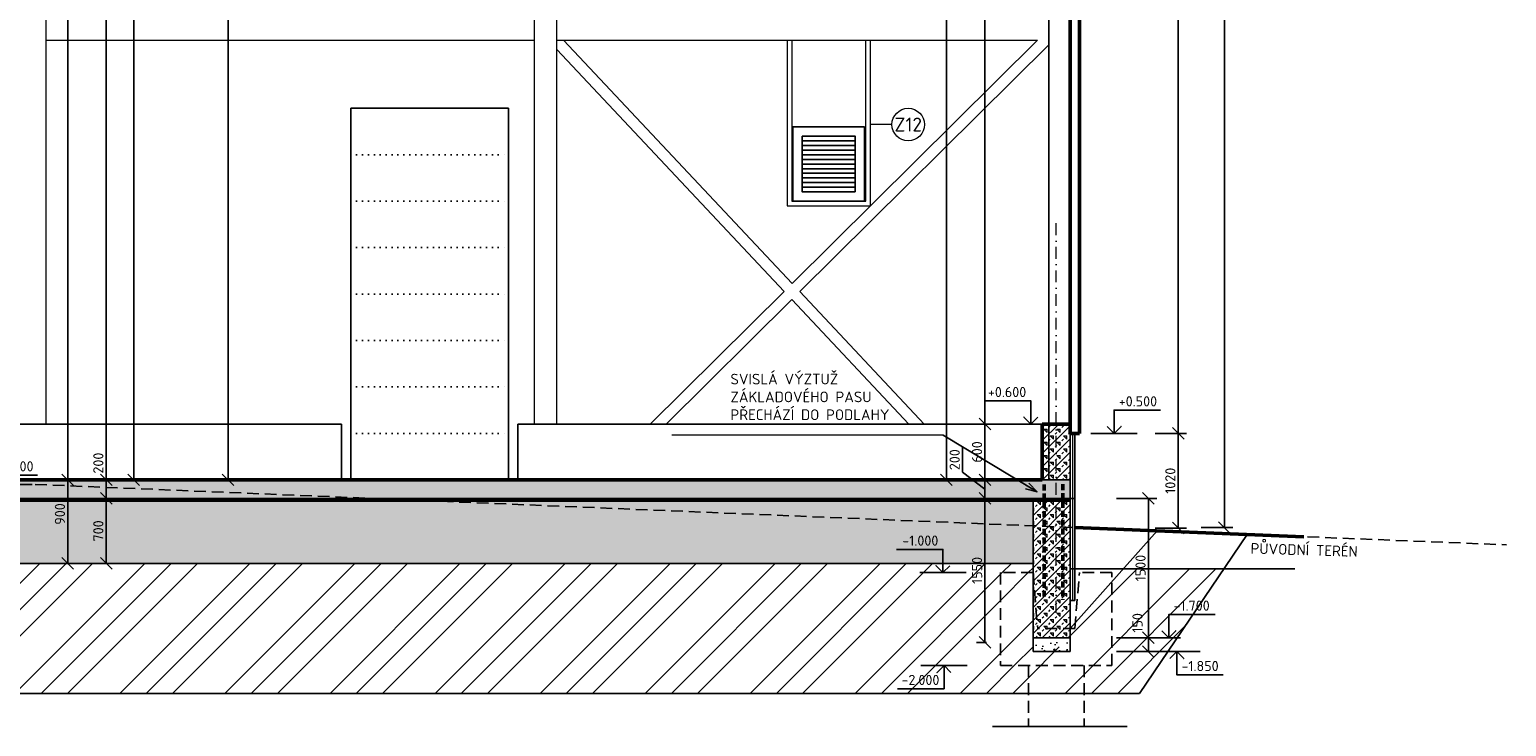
# Model space of a CAD drawing. Header units: millimetres. Extents: x -118752 to 407724, y -73278 to 155058.
# Tile 244 of 256: x 146353 to 162263, y 108504 to 116008. Entities that reach past the tile are written whole.
import ezdxf
from ezdxf.enums import TextEntityAlignment as Align

# ---------------------------------------------------------------- set-up
doc = ezdxf.new("R2010")
doc.units = ezdxf.units.MM
doc.header["$LTSCALE"] = 10
for name, pattern in [('DASHDOT', [25.4, 12.7, -6.35, 0, -6.35]), ('DASHED', [19.05, 12.7, -6.35]), ('DASHED2', [9.525, 6.35, -3.175]), ('DOT', [6.35, 0, -6.35]), ('IZOLACE_VODOTESNA_0.5', [30, 15, -15]), ('XKITLINE00', [0])]:
    doc.linetypes.add(name, pattern=pattern)
for name, color, linetype, lineweight in [('7_TISK PDF', 7, 'Continuous', 25), ('CKBUBLINY', 1, 'Continuous', 18), ('CKBUBLINY_POPIS', 3, 'Continuous', 25), ('CKIZOLACE', 1, 'Continuous', 18), ('CKKOTY', 3, 'Continuous', 25), ('CKKOTY_VYS', 3, 'Continuous', 25), ('CKRASTR', 7, 'DASHDOT', 15), ('CKSTENY_PODROVINOU', 7, 'Continuous', 25), ('CKSTENY_REZ', 6, 'Continuous', 50), ('CKTEXTY_MALE', 3, 'Continuous', 18), ('pohledy', 7, 'Continuous', 25), ('Položka', 2, 'Continuous', 0), ('srafy', 7, 'Continuous', 18)]:
    doc.layers.add(name, color=color, linetype=linetype, lineweight=lineweight)
doc.styles.get("Standard").update_dxf_attribs({"font": 'isocpeur.ttf'})
doc.linetypes.add('IZOLACE_PROTIOTRESOVA', pattern='A,0.001,[219,CADKON.SHX,S=1,R=0,X=0,Y=0],-1,[219,CADKON.SHX,S=1,R=180,X=1,Y=0],-1', length=2.001)
doc.linetypes.add('PRERUSENI', pattern='A,60,[100,CADKON.SHX,S=2.5,R=0,X=0,Y=0],-10', length=70)
doc.dimstyles.new('CADKON', dxfattribs={"dimscale": 50, "dimtxt": 2.2, "dimasz": 2.5, "dimexe": 1.8, "dimexo": 5, "dimgap": 0.6, "dimtad": 1, "dimrnd": 1, "dimtxsty": 'Standard', "dimblk1": 'OBLIQUE', "dimblk2": 'OBLIQUE', "dimsah": 1, "dimcen": 2.5, "dimadec": 1, "dimazin": 2, "dimtfac": 1, "dimtdec": 4, "dimtix": 1, "dimtmove": 2, "dimatfit": 3, "dimldrblk": 'OPEN30', "dimfxl": 5, "dimfxlon": 1, "dimtolj": 1, "dimarcsym": 0})
doc.dimstyles.new('CADKON obrazky', dxfattribs={"dimscale": 50, "dimtxt": 2.2, "dimasz": 2.5, "dimexe": 1.8, "dimexo": 2, "dimgap": 0.6, "dimtad": 1, "dimrnd": 1, "dimtxsty": 'Standard', "dimblk1": 'OBLIQUE', "dimblk2": 'OBLIQUE', "dimsah": 1, "dimcen": 2.5, "dimadec": 1, "dimazin": 2, "dimtfac": 1, "dimtdec": 4, "dimtix": 1, "dimtmove": 2, "dimatfit": 3, "dimldrblk": 'OPEN30', "dimfxl": 5, "dimfxlon": 1, "dimtolj": 1, "dimarcsym": 0})
pattern_1 = [(45, (0, 0), (-565.6854, 565.6854), []), (45, (282.84, 0), (-565.6854, 565.6854), []), (45, (565.7, 0), (-565.6854, 565.6854), [])]

# ---------------------------------------------------------------- blocks, each defined once
blk = doc.blocks.new('_OBLIQUE')
at = {"color": 0, "linetype": 'ByBlock'}
blk.add_line((-0.5, -0.5), (0.5, 0.5), dxfattribs=at)
blk = doc.blocks.new('*D8262')
at = {"layer": 'CKKOTY', "color": 0, "lineweight": -2}
for p, q in [((158477, 124390), (158817, 124390)), ((158727, 111660), (158727, 124390)), ((158477, 111660), (158817, 111660))]:
    blk.add_line(p, q, dxfattribs=at)
at = {"layer": 'Defpoints', "color": 0}
for p in [(157663, 124390), (158727, 124390), (157663, 111660)]:
    blk.add_point(p, dxfattribs=at)
at = {"layer": 'CKKOTY', "color": 0, "lineweight": -2, "xscale": 125, "yscale": 125, "zscale": 125}
for p, rotation in [((158727, 124390), 90), ((158727, 111660), 270)]:
    blk.add_blockref('_OBLIQUE', p, dxfattribs=dict(at, rotation=rotation))
at = {"layer": 'CKKOTY', "color": 0, "insert": (158642, 118025), "char_height": 110, "attachment_point": 5, "rotation": 90}
blk.add_mtext('\\A1;12730', dxfattribs=at)
blk = doc.blocks.new('_Open90')
at = {"color": 0, "lineweight": -2}
for p, q in [((0, 0), (-1, 0)), ((-0.5, 0.5), (0, 0)), ((0, 0), (-0.5, -0.5))]:
    blk.add_line(p, q, dxfattribs=at)
blk = doc.blocks.new('*D8264')
at = {"layer": 'CKKOTY', "color": 0, "lineweight": -2}
for p, q in [((147225, 125520), (147565, 125520)), ((147475, 125520), (147475, 111160)), ((147225, 111160), (147565, 111160))]:
    blk.add_line(p, q, dxfattribs=at)
at = {"layer": 'Defpoints', "color": 0}
for p in [(146413, 125520), (146413, 111160), (147475, 111160)]:
    blk.add_point(p, dxfattribs=at)
at = {"layer": 'CKKOTY', "color": 0, "lineweight": -2, "xscale": 125, "yscale": 125, "zscale": 125}
for p, rotation in [((147475, 125520), 90), ((147475, 111160), 270)]:
    blk.add_blockref('_OBLIQUE', p, dxfattribs=dict(at, rotation=rotation))
at = {"layer": 'CKKOTY', "color": 0, "insert": (147390, 118340), "char_height": 110, "attachment_point": 5, "rotation": 90}
blk.add_mtext('\\A1;14360', dxfattribs=at)
blk = doc.blocks.new('*D8300')
at = {"layer": 'CKKOTY', "color": 0, "lineweight": -2}
for p, q in [((158477, 111660), (158817, 111660)), ((158727, 111660), (158727, 110640)), ((158477, 110640), (158817, 110640))]:
    blk.add_line(p, q, dxfattribs=at)
at = {"layer": 'Defpoints', "color": 0}
for p in [(157663, 111660), (157613, 110640), (158727, 110640)]:
    blk.add_point(p, dxfattribs=at)
at = {"layer": 'CKKOTY', "color": 0, "lineweight": -2, "xscale": 125, "yscale": 125, "zscale": 125}
for p, rotation in [((158727, 111660), 90), ((158727, 110640), 270)]:
    blk.add_blockref('_OBLIQUE', p, dxfattribs=dict(at, rotation=rotation))
at = {"layer": 'CKKOTY', "color": 0, "insert": (158642, 111150), "char_height": 110, "attachment_point": 5, "rotation": 90}
blk.add_mtext('\\A1;1020', dxfattribs=at)
blk = doc.blocks.new('*D8307')
at = {"layer": 'CKKOTY', "color": 0, "lineweight": -2}
for p, q in [((146929, 122859), (147269, 122859)), ((147179, 111160), (147179, 122859)), ((146929, 111160), (147269, 111160))]:
    blk.add_line(p, q, dxfattribs=at)
at = {"layer": 'Defpoints', "color": 0}
for p in [(146423, 122859), (147179, 122859), (146413, 111160)]:
    blk.add_point(p, dxfattribs=at)
at = {"layer": 'CKKOTY', "color": 0, "lineweight": -2, "xscale": 125, "yscale": 125, "zscale": 125}
for p, rotation in [((147179, 122859), 90), ((147179, 111160), 270)]:
    blk.add_blockref('_OBLIQUE', p, dxfattribs=dict(at, rotation=rotation))
at = {"layer": 'CKKOTY', "color": 0, "insert": (147094, 117009), "char_height": 110, "attachment_point": 5, "rotation": 90}
blk.add_mtext('\\A1;11600', dxfattribs=at)
blk = doc.blocks.new('_Open30')
at = {"color": 0, "lineweight": -2}
for p, q in [((-1, 0.27), (0, 0)), ((0, 0), (-1, -0.27)), ((0, 0), (-1, 0))]:
    blk.add_line(p, q, dxfattribs=at)
blk = doc.blocks.new('*D8309')
at = {"layer": 'CKKOTY', "color": 0, "lineweight": -2}
for p, q in [((156763, 110960), (156555, 110960)), ((156645, 110960), (156645, 109410)), ((156663, 109410), (156555, 109410))]:
    blk.add_line(p, q, dxfattribs=at)
at = {"layer": 'Defpoints', "color": 0}
for p in [(157263, 110960), (156645, 109410), (157163, 109410)]:
    blk.add_point(p, dxfattribs=at)
at = {"layer": 'CKKOTY', "color": 0, "lineweight": -2, "xscale": 125, "yscale": 125, "zscale": 125}
for p, rotation in [((156645, 110960), 90), ((156645, 109410), 270)]:
    blk.add_blockref('_OBLIQUE', p, dxfattribs=dict(at, rotation=rotation))
at = {"layer": 'CKKOTY', "color": 0, "insert": (156560, 110185), "char_height": 110, "attachment_point": 5, "rotation": 90}
blk.add_mtext('\\A1;1550', dxfattribs=at)
blk = doc.blocks.new('*D8310')
at = {"layer": 'CKKOTY', "color": 0, "lineweight": -2}
for p, q in [((156895, 124210), (156555, 124210)), ((156645, 111760), (156645, 124210)), ((156763, 111760), (156555, 111760))]:
    blk.add_line(p, q, dxfattribs=at)
at = {"layer": 'Defpoints', "color": 0}
for p in [(156645, 124210), (157559, 124210), (157263, 111760)]:
    blk.add_point(p, dxfattribs=at)
at = {"layer": 'CKKOTY', "color": 0, "lineweight": -2, "xscale": 125, "yscale": 125, "zscale": 125}
for p, rotation in [((156645, 124210), 90), ((156645, 111760), 270)]:
    blk.add_blockref('_OBLIQUE', p, dxfattribs=dict(at, rotation=rotation))
at = {"layer": 'CKKOTY', "color": 0, "insert": (156560, 117985), "char_height": 110, "attachment_point": 5, "rotation": 90}
blk.add_mtext('\\A1;12450', dxfattribs=at)
blk = doc.blocks.new('*D8338')
at = {"layer": 'CKKOTY', "color": 0, "lineweight": -2}
for p, q in [((156763, 111760), (156555, 111760)), ((156645, 111760), (156645, 111160)), ((156763, 111160), (156555, 111160))]:
    blk.add_line(p, q, dxfattribs=at)
at = {"layer": 'Defpoints', "color": 0}
for p in [(157263, 111760), (156645, 111160), (157263, 111160)]:
    blk.add_point(p, dxfattribs=at)
at = {"layer": 'CKKOTY', "color": 0, "lineweight": -2, "xscale": 125, "yscale": 125, "zscale": 125}
for p, rotation in [((156645, 111760), 90), ((156645, 111160), 270)]:
    blk.add_blockref('_OBLIQUE', p, dxfattribs=dict(at, rotation=rotation))
at = {"layer": 'CKKOTY', "color": 0, "insert": (156560, 111460), "char_height": 110, "attachment_point": 5, "rotation": 90}
blk.add_mtext('\\A1;600', dxfattribs=at)
blk = doc.blocks.new('*D8339')
at = {"layer": 'CKKOTY', "color": 0, "lineweight": -2}
for p, q in [((156404, 111512), (156404, 111243)), ((156404, 111243), (156645, 111060)), ((156763, 111160), (156555, 111160)), ((156645, 111160), (156645, 110960)), ((156663, 110960), (156555, 110960))]:
    blk.add_line(p, q, dxfattribs=at)
at = {"layer": 'Defpoints', "color": 0}
for p in [(157263, 111160), (156645, 110960), (157163, 110960)]:
    blk.add_point(p, dxfattribs=at)
at = {"layer": 'CKKOTY', "color": 0, "lineweight": -2, "xscale": 125, "yscale": 125, "zscale": 125}
for p, rotation in [((156645, 111160), 90), ((156645, 110960), 270)]:
    blk.add_blockref('_OBLIQUE', p, dxfattribs=dict(at, rotation=rotation))
at = {"layer": 'CKKOTY', "color": 0, "insert": (156319, 111377), "char_height": 110, "attachment_point": 5, "rotation": 90}
blk.add_mtext('\\A1;200', dxfattribs=at)
blk = doc.blocks.new('*D8340')
at = {"layer": 'CKKOTY', "color": 0, "lineweight": -2}
for p, q in [((158063, 110960), (158496, 110960)), ((158406, 110960), (158406, 109460)), ((158063, 109460), (158496, 109460))]:
    blk.add_line(p, q, dxfattribs=at)
at = {"layer": 'Defpoints', "color": 0}
for p in [(157563, 110960), (157563, 109460), (158406, 109460)]:
    blk.add_point(p, dxfattribs=at)
at = {"layer": 'CKKOTY', "color": 0, "lineweight": -2, "xscale": 125, "yscale": 125, "zscale": 125}
for p, rotation in [((158406, 110960), 90), ((158406, 109460), 270)]:
    blk.add_blockref('_OBLIQUE', p, dxfattribs=dict(at, rotation=rotation))
at = {"layer": 'CKKOTY', "color": 0, "insert": (158321, 110210), "char_height": 110, "attachment_point": 5, "rotation": 90}
blk.add_mtext('\\A1;1500', dxfattribs=at)
blk = doc.blocks.new('*D8341')
at = {"layer": 'CKKOTY', "color": 0, "lineweight": -2}
for p, q in [((158063, 109460), (158496, 109460)), ((158063, 109310), (158496, 109310)), ((158406, 109460), (158406, 109310))]:
    blk.add_line(p, q, dxfattribs=at)
at = {"layer": 'Defpoints', "color": 0}
for p in [(157563, 109460), (157563, 109310), (158406, 109310)]:
    blk.add_point(p, dxfattribs=at)
at = {"layer": 'CKKOTY', "color": 0, "lineweight": -2, "xscale": 125, "yscale": 125, "zscale": 125}
for p, rotation in [((158406, 109460), 90), ((158406, 109310), 270)]:
    blk.add_blockref('_OBLIQUE', p, dxfattribs=dict(at, rotation=rotation))
at = {"layer": 'CKKOTY', "color": 0, "insert": (158288, 109620), "char_height": 110, "attachment_point": 5, "rotation": 90}
blk.add_mtext('\\A1;150', dxfattribs=at)
blk = doc.blocks.new('*U3376')
at = {"color": 0, "linetype": 'ByBlock', "lineweight": -2}
blk.add_lwpolyline([(-1.5, 1.5), (0, 0), (1.5, 1.5), (0, 0), (0, 5), (10, 5)], dxfattribs=at)
blk = doc.blocks.new('*U3395')
at = {"color": 0, "linetype": 'ByBlock', "lineweight": -2}
blk.add_lwpolyline([(-1.5, 1.5), (0, 0), (1.5, 1.5), (0, 0), (0, 5), (10, 5)], dxfattribs=at)
blk = doc.blocks.new('*U3397')
at = {"color": 0, "linetype": 'ByBlock', "lineweight": -2}
blk.add_lwpolyline([(-1.5, -1.5), (0, 0), (1.5, -1.5), (0, 0), (0, -5), (10, -5)], dxfattribs=at)
blk = doc.blocks.new('*U3211')
at = {"color": 0, "linetype": 'ByBlock', "lineweight": -2}
blk.add_lwpolyline([(-1.5, 1.5), (0, 0), (1.5, 1.5), (0, 0), (0, 5), (10, 5)], dxfattribs=at)
blk = doc.blocks.new('*U3235')
at = {"color": 0, "linetype": 'ByBlock', "lineweight": -2}
blk.add_lwpolyline([(-1.5, -1.5), (0, 0), (1.5, -1.5), (0, 0), (0, -5), (10, -5)], dxfattribs=at)
blk = doc.blocks.new('OK sklad')
at = {"layer": '7_TISK PDF'}
for p, q in [((21840, 12624), (21840, 0)), ((22070, 12624), (22070, 0))]:
    blk.add_line(p, q, dxfattribs=at)
blk = doc.blocks.new('*D9100')
at = {"layer": 'CKKOTY', "color": 0, "lineweight": -2}
for p, q in [((146663, 125110), (146855, 125110)), ((146765, 125110), (146765, 111160)), ((146663, 111160), (146855, 111160))]:
    blk.add_line(p, q, dxfattribs=at)
at = {"layer": 'Defpoints', "color": 0}
for p in [(146413, 125110), (146413, 111160), (146765, 111160)]:
    blk.add_point(p, dxfattribs=at)
at = {"layer": 'CKKOTY', "color": 0, "lineweight": -2, "xscale": 125, "yscale": 125, "zscale": 125}
for p, rotation in [((146765, 125110), 90), ((146765, 111160), 270)]:
    blk.add_blockref('_OBLIQUE', p, dxfattribs=dict(at, rotation=rotation))
at = {"layer": 'CKKOTY', "color": 0, "insert": (146680, 118135), "char_height": 110, "attachment_point": 5, "rotation": 90}
blk.add_mtext('\\A1;13950', dxfattribs=at)
blk = doc.blocks.new('*D9102')
at = {"layer": 'CKKOTY', "color": 0, "lineweight": -2}
for p, q in [((148243, 125360), (148582, 125360)), ((148492, 125360), (148492, 111160)), ((148243, 111160), (148582, 111160))]:
    blk.add_line(p, q, dxfattribs=at)
at = {"layer": 'Defpoints', "color": 0}
for p in [(147993, 125360), (147993, 111160), (148492, 111160)]:
    blk.add_point(p, dxfattribs=at)
at = {"layer": 'CKKOTY', "color": 0, "lineweight": -2, "xscale": 125, "yscale": 125, "zscale": 125}
for p, rotation in [((148492, 125360), 90), ((148492, 111160), 270)]:
    blk.add_blockref('_OBLIQUE', p, dxfattribs=dict(at, rotation=rotation))
at = {"layer": 'CKKOTY', "color": 0, "insert": (148407, 118260), "char_height": 110, "attachment_point": 5, "rotation": 90}
blk.add_mtext('\\A1;14200', dxfattribs=at)
blk = doc.blocks.new('*D9119')
at = {"layer": 'CKKOTY', "color": 0, "lineweight": -2}
for p, q in [((156480, 124210), (156140, 124210)), ((156230, 111160), (156230, 124210)), ((156395, 111160), (156140, 111160))]:
    blk.add_line(p, q, dxfattribs=at)
at = {"layer": 'Defpoints', "color": 0}
for p in [(156230, 124210), (157559, 124210), (156645, 111160)]:
    blk.add_point(p, dxfattribs=at)
at = {"layer": 'CKKOTY', "color": 0, "lineweight": -2, "xscale": 125, "yscale": 125, "zscale": 125}
for p, rotation in [((156230, 124210), 90), ((156230, 111160), 270)]:
    blk.add_blockref('_OBLIQUE', p, dxfattribs=dict(at, rotation=rotation))
at = {"layer": 'CKKOTY', "color": 0, "insert": (156145, 117685), "char_height": 110, "attachment_point": 5, "rotation": 90}
blk.add_mtext('\\A1;13050', dxfattribs=at)
blk = doc.blocks.new('*D9120')
at = {"layer": 'CKKOTY', "color": 0, "lineweight": -2}
for p, q in [((147179, 111160), (147269, 111160)), ((147179, 111160), (147179, 110960)), ((147179, 110960), (147269, 110960))]:
    blk.add_line(p, q, dxfattribs=at)
at = {"layer": 'Defpoints', "color": 0}
for p in [(146929, 111160), (146929, 110960), (147179, 110960)]:
    blk.add_point(p, dxfattribs=at)
at = {"layer": 'CKKOTY', "color": 0, "lineweight": -2, "xscale": 125, "yscale": 125, "zscale": 125}
for p, rotation in [((147179, 111160), 90), ((147179, 110960), 270)]:
    blk.add_blockref('_OBLIQUE', p, dxfattribs=dict(at, rotation=rotation))
at = {"layer": 'CKKOTY', "color": 0, "insert": (147094, 111340), "char_height": 110, "attachment_point": 5, "rotation": 90}
blk.add_mtext('\\A1;200', dxfattribs=at)
blk = doc.blocks.new('*D9121')
at = {"layer": 'CKKOTY', "color": 0, "lineweight": -2}
for p, q in [((147179, 110960), (147269, 110960)), ((147179, 110960), (147179, 110260)), ((147271, 110260), (147269, 110260))]:
    blk.add_line(p, q, dxfattribs=at)
at = {"layer": 'Defpoints', "color": 0}
for p in [(146929, 110960), (147021, 110260), (147179, 110260)]:
    blk.add_point(p, dxfattribs=at)
at = {"layer": 'CKKOTY', "color": 0, "lineweight": -2, "xscale": 125, "yscale": 125, "zscale": 125}
for p, rotation in [((147179, 110960), 90), ((147179, 110260), 270)]:
    blk.add_blockref('_OBLIQUE', p, dxfattribs=dict(at, rotation=rotation))
at = {"layer": 'CKKOTY', "color": 0, "insert": (147094, 110610), "char_height": 110, "attachment_point": 5, "rotation": 90}
blk.add_mtext('\\A1;700', dxfattribs=at)
blk = doc.blocks.new('*D9122')
at = {"layer": 'CKKOTY', "color": 0, "lineweight": -2}
for p, q in [((146765, 111160), (146765, 110260)), ((146913, 111160), (146855, 111160)), ((146913, 110260), (146855, 110260))]:
    blk.add_line(p, q, dxfattribs=at)
at = {"layer": 'Defpoints', "color": 0}
for p in [(146663, 111160), (146663, 110260), (146765, 110260)]:
    blk.add_point(p, dxfattribs=at)
at = {"layer": 'CKKOTY', "color": 0, "lineweight": -2, "xscale": 125, "yscale": 125, "zscale": 125}
for p, rotation in [((146765, 111160), 90), ((146765, 110260), 270)]:
    blk.add_blockref('_OBLIQUE', p, dxfattribs=dict(at, rotation=rotation))
at = {"layer": 'CKKOTY', "color": 0, "insert": (146680, 110792), "char_height": 110, "attachment_point": 5, "rotation": 90}
blk.add_mtext('\\A1;900', dxfattribs=at)
blk = doc.blocks.new('*D9123')
at = {"layer": 'CKKOTY', "color": 0, "lineweight": -2}
for p, q in [((158975, 126126), (159315, 126126)), ((159225, 110646), (159225, 126126)), ((158975, 110646), (159315, 110646))]:
    blk.add_line(p, q, dxfattribs=at)
at = {"layer": 'Defpoints', "color": 0}
for p in [(158477, 126126), (159225, 126126), (157613, 110646)]:
    blk.add_point(p, dxfattribs=at)
at = {"layer": 'CKKOTY', "color": 0, "lineweight": -2, "xscale": 125, "yscale": 125, "zscale": 125}
for p, rotation in [((159225, 126126), 90), ((159225, 110646), 270)]:
    blk.add_blockref('_OBLIQUE', p, dxfattribs=dict(at, rotation=rotation))
at = {"layer": 'CKKOTY', "color": 0, "insert": (159140, 118386), "char_height": 110, "attachment_point": 5, "rotation": 90}
blk.add_mtext('\\A1;15480', dxfattribs=at)
blk = doc.blocks.new('CK_BUBBLE_1_0_0')
at = {"color": 0, "linetype": 'ByBlock', "lineweight": -2}
blk.add_circle((0, 0), 1, dxfattribs=at)
blk = doc.blocks.new('*U9652')
at = {"color": 0, "linetype": 'ByBlock', "lineweight": -2}
blk.add_lwpolyline([(-1.5, 1.5), (0, 0), (1.5, 1.5), (0, 0), (0, 5), (10, 5)], dxfattribs=at)
blk = doc.blocks.new('*U10411')
at = {"color": 0, "linetype": 'ByBlock', "lineweight": -2}
blk.add_lwpolyline([(-1.5, 1.5), (0, 0), (1.5, 1.5), (0, 0), (0, 5), (10, 5)], dxfattribs=at)

msp = doc.modelspace()

# ---------------------------------------------------------------- hatches: boundary and pattern name
at = {"layer": 'srafy'}
h = msp.add_hatch(dxfattribs=at)
h.set_pattern_fill('BETON-PERLITBETON', color=256, scale=25, style=0)
h.set_pattern_definition([(45, (0, 0), (-70.71068, 70.71068), []), (45, (70.71, 0), (-70.71068, 70.71068), [25, -75]), (135, (123.74, 17.68), (-70.71068, -70.71068), [50, -50]), (0, (88.39, 53.03), (70.710678, 70.710678), [35.35534, -106.066017]), (90, (123.744, 17.68), (-70.710678, 70.710678), [35.35534, -106.066017])])
h.paths.add_polyline_path([(157412.845, 111760.331), (157562.845, 111760.331), (157562.845, 111660.331), (157562.845, 111160.331), (157412.845, 111160.331)])
h.paths.add_polyline_path([(157412.845, 110654.331), (157262.845, 110660.331), (157162.845, 110664.479), (157162.845, 109760.331), (157412.845, 109760.331)])
h.paths.add_polyline_path([(157262.845, 111160.331), (157332.845, 111160.331), (157332.845, 111760.331), (157262.845, 111760.331)])
h.paths.add_polyline_path([(157562.845, 110648.331), (157412.845, 110654.331), (157412.845, 109760.331), (157562.845, 109760.331)])
h.paths.add_polyline_path([(157332.845, 111160.331), (157412.845, 111160.331), (157412.845, 111760.331), (157332.845, 111760.331)])
h.paths.add_polyline_path([(157262.845, 110660.331), (157412.845, 110654.331), (157412.845, 110960.331), (157162.845, 110960.331), (157162.845, 110664.479)])
h.paths.add_polyline_path([(157412.845, 110960.331), (157412.845, 110654.331), (157562.845, 110648.331), (157562.845, 110960.331)])
h.paths.add_polyline_path([(157162.845, 109760.331), (157562.845, 109760.331), (157562.845, 109460.331), (157162.845, 109460.331)], flags=0)
h = msp.add_hatch(dxfattribs=at)
h.set_pattern_fill('BETON-ZELEZOBETON', color=256, scale=25, style=0)
h.set_pattern_definition([(45, (0, 0), (-88.38835, 88.38835), []), (45, (35.36, 0), (-88.38835, 88.38835), []), (45, (106.07, 0), (-53.03301, 123.74369), [50, -25, 0, -25])])
h.paths.add_polyline_path([(157412.845, 110960.331), (157412.845, 111160.331), (157262.845, 111160.331), (150562.845, 111160.331), (147762.845, 111160.331), (146412.845, 111160.331), (146412.845, 111110.331), (150029.512, 110960.331)])
h.paths.add_polyline_path([(146412.845, 111160.331), (145062.845, 111160.331), (142262.845, 111160.331), (135562.845, 111160.331), (135562.845, 111070.131), (146412.845, 111110.331)])
h.paths.add_polyline_path([(146412.845, 111110.331), (150029.512, 110960.331), (135562.845, 110960.331), (135562.845, 111070.131)])
h.paths.add_polyline_path([(157412.845, 110960.331), (157412.845, 111160.331), (157562.845, 111160.331), (157562.845, 110960.331)])
h = msp.add_hatch(dxfattribs=at)
h.set_pattern_fill('AR-CONC', color=256, style=0)
h.set_pattern_definition([(50, (0, 0), (182.18467, -15.93909), [19.05, -209.55]), (355, (0, 0), (-35.24283, 191.05664), [15.24, -167.64]), (100.451, (15.18, -1.33), (146.9425, 175.11669), [16.19, -178.09]), (46.1842, (0, 50.8), (271.07904, -42.04233), [28.575, -314.325]), (96.6356, (22.6, 47.3), (237.40423, 247.42556), [24.285, -267.135]), (351.184, (0, 50.8), (237.4046, 247.4251), [22.86, -251.46]), (21, (25.4, 38.1), (151.61488, -102.26552), [19.05, -209.55]), (326, (25.4, 38.1), (61.80203, 184.18797), [15.24, -167.64]), (71.4514, (38.03, 29.58), (213.41649, 81.92286), [16.19, -178.09]), (37.5, (0, 0), (3.088603, 84.555039), [0, -165.608, 0, -170.18, 0, -168.275]), (7.5, (0, 0), (66.819663, 100.180575), [0, -97.028, 0, -161.798, 0, -64.135]), (-32.5, (-56.64, 0), (135.590595, -5.728744), [0, -63.5, 0, -198.12, 0, -262.89]), (-42.5, (-82.04, 0), (148.12918, 25.42649), [0, -82.55, 0, -131.572, 0, -186.69])])
h.paths.add_polyline_path([(157162.845, 110664.479), (157162.845, 110960.331), (150029.512, 110960.331)])
h.paths.add_polyline_path([(150029.512, 110960.331), (135662.845, 110960.331), (135662.845, 110660.331), (157162.845, 110660.331), (157162.845, 110664.479)])
h.paths.add_polyline_path([(135662.845, 110660.331), (137492.319, 110660.331), (137492.319, 110845.292), (137822.319, 110845.292), (137822.319, 110660.331), (157162.845, 110660.331), (157162.845, 110260.331), (135662.845, 110260.331)], flags=24)
h.paths.add_polyline_path([(157162.845, 110260.331), (135662.845, 110260.331), (135662.845, 110660.331), (157162.845, 110660.331)], flags=0)
h = msp.add_hatch(dxfattribs=at)
h.set_pattern_fill('ZEM_PUVODNI', color=256, scale=200, style=0)
h.set_pattern_definition(pattern_1)
h.paths.add_polyline_path([(158205.881, 109499.021), (158205.881, 109741.021), (158370.881, 109741.021), (158370.881, 109499.021)], flags=24)
h.paths.add_polyline_path([(135964.275, 109963.665), (135964.275, 110146.998), (136433.608, 110146.998), (136433.608, 109963.665)], flags=24)
h.paths.add_polyline_path([(136249.564, 110660.331), (136249.564, 110792.331), (136414.564, 110792.331), (136414.564, 110660.331)], flags=24)
h.paths.add_polyline_path([(136321.378, 110260.331), (136321.378, 110207.557), (136156.378, 110207.557), (136156.378, 110260.331)], flags=24)
h.paths.add_polyline_path([(155710.466, 108913.665), (155710.466, 109096.998), (156179.799, 109096.998), (156179.799, 108913.665)], flags=24)
h.paths.add_polyline_path([(156642.614, 110260.331), (156642.614, 110025.831), (156477.614, 110025.831), (156477.614, 110260.331)], flags=24)
h.paths.add_polyline_path([(157162.845, 110260.331), (157162.845, 110160.331), (156812.845, 110160.331), (156812.845, 109160.331), (157112.845, 109160.331), (157112.845, 108860.292), (135712.845, 108860.292), (135712.845, 109560.331), (136012.845, 109560.331), (136012.845, 110260.331)])
h = msp.add_hatch(dxfattribs=at)
h.set_pattern_fill('AR-CONC', color=256)
h.set_pattern_definition([(50, (0, 0), (182.18467, -15.93909), [19.05, -209.55]), (355, (0, 0), (-35.24283, 191.05664), [15.24, -167.64]), (100.451, (15.18, -1.33), (146.9425, 175.11669), [16.19, -178.09]), (46.1842, (0, 50.8), (271.07904, -42.04233), [28.575, -314.325]), (96.6356, (22.6, 47.3), (237.40423, 247.42556), [24.285, -267.135]), (351.184, (0, 50.8), (237.4046, 247.4251), [22.86, -251.46]), (21, (25.4, 38.1), (151.61488, -102.26552), [19.05, -209.55]), (326, (25.4, 38.1), (61.80203, 184.18797), [15.24, -167.64]), (71.4514, (38.03, 29.58), (213.41649, 81.92286), [16.19, -178.09]), (37.5, (0, 0), (3.088603, 84.555039), [0, -165.608, 0, -170.18, 0, -168.275]), (7.5, (0, 0), (66.819663, 100.180575), [0, -97.028, 0, -161.798, 0, -64.135]), (327.5, (-56.64, 0), (135.590595, -5.728744), [0, -63.5, 0, -198.12, 0, -262.89]), (317.5, (-82.04, 0), (148.12918, 25.42649), [0, -82.55, 0, -131.572, 0, -186.69])])
h.paths.add_polyline_path([(135662.845, 110660.331), (157162.845, 110660.331), (157162.845, 110260.331), (135662.845, 110260.331)])
at = {"layer": 'srafy', "transparency": 33554687}
h = msp.add_hatch(dxfattribs=at)
h.set_pattern_fill('ZEM_PUVODNI', color=256, scale=200, style=0)
h.set_pattern_definition(pattern_1)
h.paths.add_polyline_path([(159217.851, 110200.331), (158133.071, 110200.331), (158012.845, 110065.394), (158012.845, 109160.331), (157712.845, 109160.331), (157712.845, 108860.292), (158309.23, 108860.292), (158648.284, 109360.331)])
h.paths.add_polyline_path([(157712.845, 109160.331), (158012.845, 109160.331), (158012.845, 110065.394), (157618.004, 109622.24), (157612.845, 109560.331), (157562.845, 109560.331), (157562.845, 109460.331), (157562.845, 109360.331), (157162.845, 109360.331), (157162.845, 109460.331), (157162.845, 109760.331), (157162.845, 110160.331), (156812.845, 110160.331), (156812.845, 109160.331), (157112.845, 109160.331)])
h.paths.add_polyline_path([(157712.845, 108860.292), (157712.845, 109160.331), (157112.845, 109160.331), (157112.845, 108860.292)])
h.paths.add_polyline_path([(158238.065, 109422.831), (158238.065, 109697.831), (158403.065, 109697.831), (158403.065, 109422.831)], flags=24)
at = {"layer": 'srafy'}
h = msp.add_hatch(dxfattribs=at)
h.set_pattern_fill('AR-CONC', color=256, style=0)
h.set_pattern_definition([(50, (0, -50), (182.18467, -15.93909), [19.05, -209.55]), (355, (0, -50), (-35.24283, 191.05664), [15.24, -167.64]), (100.451, (15.18, -51.33), (146.9425, 175.11669), [16.19, -178.09]), (46.1842, (0, 0.8), (271.07904, -42.04233), [28.575, -314.325]), (96.6356, (22.6, -2.7), (237.40423, 247.42556), [24.285, -267.135]), (351.184, (0, 0.8), (237.4046, 247.4251), [22.86, -251.46]), (21, (25.4, -11.9), (151.61488, -102.26552), [19.05, -209.55]), (326, (25.4, -11.9), (61.80203, 184.18797), [15.24, -167.64]), (71.4514, (38.03, -20.42), (213.41649, 81.92286), [16.19, -178.09]), (37.5, (0, -50), (3.088603, 84.555039), [0, -165.608, 0, -170.18, 0, -168.275]), (7.5, (0, -50), (66.819663, 100.180575), [0, -97.028, 0, -161.798, 0, -64.135]), (327.5, (-56.64, -50), (135.590595, -5.728744), [0, -63.5, 0, -198.12, 0, -262.89]), (317.5, (-82.04, -50), (148.12918, 25.42649), [0, -82.55, 0, -131.572, 0, -186.69])])
h.paths.add_polyline_path([(157192.012, 109310.331), (157562.845, 109310.331), (157562.845, 109410.331), (157183.678, 109410.331)])

# ---------------------------------------------------------------- linework, layer by layer
at = {"layer": 'CKBUBLINY'}
msp.add_line((155643.313, 114985.559), (155412.158, 114985.152), dxfattribs=at)
at = {"layer": 'CKIZOLACE'}
for p, q in [((135255.763, 110930.331), (157562.845, 110930.331)), ((157562.845, 110930.331), (157562.845, 110960.331))]:
    msp.add_line(p, q, dxfattribs=at)
at = {"layer": 'CKIZOLACE', "linetype": 'IZOLACE_PROTIOTRESOVA', "ltscale": 2.5}
msp.add_lwpolyline([(157587.845, 111660.331), (157587.845, 109860.331)], dxfattribs=at)
at = {"layer": 'CKIZOLACE', "linetype": 'IZOLACE_VODOTESNA_0.5'}
msp.add_lwpolyline([(124957.345, 110995.331, 30, 30, 0), (135159.304, 110995.331, 30, 30, 0), (135259.304, 110945.331, 30, 30, 0), (157562.845, 110945.331, 0, 0, 0)], format="xyseb", dxfattribs=at)
at = {"layer": 'CKKOTY_VYS'}
for p, q in [((157205.391, 111760.331), (157047.612, 111760.331)), ((158286.003, 111660.331), (157786.003, 111660.331)), ((156442.697, 110160.331), (155942.697, 110160.331)), ((158961.597, 109310.331), (158461.597, 109310.331)), ((158750.914, 109460.331), (158500.914, 109460.331)), ((156454.133, 109160.331), (155954.133, 109160.331))]:
    msp.add_line(p, q, dxfattribs=at)
at = {"layer": 'CKRASTR'}
msp.add_line((157412.845, 109729.229), (157412.845, 113960.331), dxfattribs=at)
at = {"layer": 'CKSTENY_PODROVINOU'}
for p, q in [((157562.845, 111660.331), (157562.845, 110200.331)), ((157612.845, 111660.331), (157562.845, 111660.331)), ((157612.845, 111660.331), (157612.845, 109860.331)), ((135262.845, 110960.331), (157162.845, 110960.331)), ((135262.845, 110960.331), (157162.845, 110960.331)), ((135562.845, 110960.331), (157262.845, 110960.331)), ((157562.845, 110960.331), (157162.845, 110960.331)), ((157162.845, 110960.331), (157162.845, 109310.331)), ((157162.845, 110960.331), (157162.845, 109760.331)), ((157562.845, 110990.331), (157562.845, 110960.331)), ((157562.845, 109760.331), (157562.845, 110960.331)), ((157612.845, 110960.331), (157562.845, 110960.331)), ((157612.845, 109860.331), (157562.845, 109860.331)), ((157562.845, 109560.331), (157562.845, 109860.331)), ((157612.845, 109860.331), (157562.845, 109860.331))]:
    msp.add_line(p, q, dxfattribs=at)
at = {"layer": 'CKSTENY_REZ'}
for p, q in [((157662.845, 111660.331), (157662.845, 124392.933)), ((157562.845, 111660.331), (157562.845, 124206.96)), ((157262.845, 111760.331), (157562.845, 111760.331)), ((157262.845, 111160.331), (157262.845, 111760.331)), ((157662.845, 111660.331), (157562.845, 111660.331)), ((135562.845, 111160.331), (157262.845, 111160.331)), ((157612.845, 110646.331), (160078.399, 110547.709))]:
    msp.add_line(p, q, dxfattribs=at)
at = {"layer": 'CKSTENY_REZ', "linetype": 'DASHED2'}
for p, q in [((157283.891, 111108.959), (157283.891, 109883.185)), ((157485.595, 111111.689), (157485.595, 109868.77))]:
    msp.add_line(p, q, dxfattribs=at)
at = {"layer": 'CKTEXTY_MALE'}
msp.add_line((156195.229, 111640.916), (153272.068, 111640.916), dxfattribs=at)
at = {"layer": 'Defpoints'}
for p, q in [((157562.845, 109560.331), (158498.87, 110610.89)), ((159469.896, 110572.049), (158309.23, 108860.292)), ((157562.845, 110200.331), (159983.1, 110200.331)), ((158309.23, 108860.292), (125079.678, 108860.292))]:
    msp.add_line(p, q, dxfattribs=at)
at = {"layer": 'pohledy'}
for p, q in [((151512.845, 115160.331), (149812.845, 115160.331)), ((149812.845, 115160.331), (149812.845, 111160.331)), ((151512.845, 111160.331), (151512.845, 115160.331)), ((154676.897, 114810.331), (155246.897, 114810.331)), ((154676.897, 114760.331), (155246.897, 114760.331)), ((154676.897, 114710.331), (155246.897, 114710.331)), ((154676.897, 114660.331), (155246.897, 114660.331)), ((154676.897, 114610.331), (155246.897, 114610.331)), ((154676.897, 114560.331), (155246.897, 114560.331)), ((154676.897, 114510.331), (155246.897, 114510.331)), ((154676.897, 114460.331), (155246.897, 114460.331)), ((154676.897, 114410.331), (155246.897, 114410.331)), ((157662.845, 111660.331), (157662.845, 114460.331)), ((157662.845, 111660.331), (157662.845, 114460.331)), ((154676.897, 114360.331), (155246.897, 114360.331)), ((154676.897, 114310.331), (155246.897, 114310.331)), ((143112.845, 111760.331), (149712.845, 111760.331)), ((149712.845, 111760.331), (149712.845, 111160.331)), ((151612.845, 111760.331), (151612.845, 111160.331)), ((151612.845, 111760.331), (157262.845, 111760.331)), ((157562.845, 109310.331), (157562.845, 111660.331)), ((149812.845, 111160.331), (151512.845, 111160.331)), ((157262.845, 111160.331), (157562.845, 111160.331)), ((157162.845, 110960.331), (157162.845, 109310.331)), ((135662.845, 110260.331), (157162.845, 110260.331)), ((157162.845, 109460.331), (157562.845, 109460.331)), ((157162.845, 109310.331), (157562.845, 109310.331))]:
    msp.add_line(p, q, dxfattribs=at)
at = {"layer": 'pohledy', "linetype": 'DOT'}
for p, q in [((149812.845, 114660.331), (151512.845, 114660.331)), ((149812.845, 114160.331), (151512.845, 114160.331)), ((149812.845, 113660.331), (151512.845, 113660.331)), ((149812.845, 113160.331), (151512.845, 113160.331)), ((149812.845, 112660.331), (151512.845, 112660.331)), ((149812.845, 112160.331), (151512.845, 112160.331)), ((149812.845, 111660.331), (151512.845, 111660.331))]:
    msp.add_line(p, q, dxfattribs=at)
at = {"layer": 'pohledy', "linetype": 'DASHED'}
for p, q in [((156812.845, 110160.331), (156812.845, 109160.331)), ((157162.845, 110160.331), (156812.845, 110160.331)), ((157162.845, 110160.331), (157212.845, 109560.331)), ((157612.845, 109560.331), (157662.845, 110160.331)), ((158012.845, 110160.331), (157662.845, 110160.331)), ((158012.845, 109160.331), (158012.845, 110160.331)), ((157612.845, 109560.331), (157212.845, 109560.331)), ((156812.845, 109160.331), (158012.845, 109160.331)), ((157112.845, 109160.331), (157112.845, 108504.448)), ((157712.845, 109160.331), (157712.845, 108504.448))]:
    msp.add_line(p, q, dxfattribs=at)
at = {"layer": 'pohledy', "linetype": 'PRERUSENI'}
msp.add_line((156726.024, 108504.448), (158175.364, 108504.448), dxfattribs=at)
at = {"layer": 'pohledy'}
for points in [[(155346.897, 114160.331), (154576.897, 114160.331), (154576.897, 114960.331), (155346.897, 114960.331)], [(155246.897, 114260.331), (154676.897, 114260.331), (154676.897, 114860.331), (155246.897, 114860.331)]]:
    msp.add_lwpolyline(points, close=True, dxfattribs=at)
at = {"layer": 'pohledy', "linetype": 'DASHED'}
msp.add_lwpolyline([(120207.345, 111410.331), (125207.345, 111360.331), (132917.845, 111060.331), (146412.845, 111110.331), (157262.845, 110660.331), (162262.845, 110460.331)], dxfattribs=at)
at = {"layer": 'Položka', "linetype": 'XKITLINE00', "lineweight": 0}
for p, q in [((146532.845, 111760.331), (146532.845, 122858.534)), ((151792.845, 111760.331), (151792.845, 122858.534)), ((152032.845, 111760.331), (152032.845, 122858.534)), ((146532.845, 115893.408), (151792.845, 115893.408)), ((152032.845, 115893.408), (157211.49, 115893.408)), ((154566.989, 113273.872), (152103.368, 115893.408)), ((154512.845, 115893.408), (154512.845, 114110.331)), ((154562.845, 115893.408), (154562.845, 114160.331)), ((157211.49, 115893.408), (154566.989, 113273.872)), ((157332.845, 115844.71), (154649.228, 113186.428)), ((155361.897, 114160.331), (155362.845, 115893.408)), ((155411.87, 114110.331), (155412.845, 115893.38)), ((154481.706, 113189.394), (152032.845, 115793.235)), ((154512.845, 114110.331), (155411.87, 114110.331)), ((154562.845, 114160.331), (155361.897, 114160.331)), ((154481.706, 113189.394), (153039.024, 111760.331)), ((155990.443, 111760.331), (154649.228, 113186.428)), ((154563.945, 113101.95), (153209.54, 111760.331)), ((155825.71, 111760.331), (154563.945, 113101.95))]:
    msp.add_line(p, q, dxfattribs=at)

# ---------------------------------------------------------------- block references
at = {"layer": 'CKBUBLINY'}
ref = msp.add_blockref('CK_BUBBLE_1_0_0', (155818.313, 114985.559), dxfattribs=dict(at, xscale=175, yscale=175, zscale=175))
ref.add_attrib('NUM1', 'Z12', dxfattribs={"layer": 'CKBUBLINY_POPIS', "height": 150}).set_placement((155818.313, 114985.559), align=Align.MIDDLE_CENTER)
at = {"layer": 'CKKOTY_VYS'}
ref = msp.add_blockref('*U3376', (157139.833, 111760.331), dxfattribs=dict(at, xscale=-50, yscale=50, zscale=50))
ref.add_attrib('Výška', '+0.600', dxfattribs={"layer": '0', "color": 0, "linetype": 'ByBlock', "lineweight": -2, "height": 110}).set_placement((157089.833, 112050.331), align=Align.RIGHT)
ref = msp.add_blockref('*U3211', (158036.003, 111660.331), dxfattribs=dict(at, xscale=50, yscale=50, zscale=50))
ref.add_attrib('Výška', '+0.500', (158086.003, 111950.331), dxfattribs={"layer": '0', "color": 0, "linetype": 'ByBlock', "lineweight": -2, "height": 110})
ref = msp.add_blockref('*U9652', (145937.479, 110960.331), dxfattribs=dict(at, xscale=50, yscale=50, zscale=50))
ref.add_attrib('Výška', '-0.200', (145987.479, 111250.331), dxfattribs={"layer": '0', "color": 0, "linetype": 'ByBlock', "lineweight": -2, "height": 110})
ref = msp.add_blockref('*U3395', (156192.697, 110160.331), dxfattribs=dict(at, xscale=-50, yscale=50, zscale=50))
ref.add_attrib('Výška', '-1.000', dxfattribs={"layer": '0', "color": 0, "linetype": 'ByBlock', "lineweight": -2, "height": 110}).set_placement((156142.697, 110450.331), align=Align.RIGHT)
ref = msp.add_blockref('*U10411', (158625.914, 109460.331), dxfattribs=dict(at, xscale=50, yscale=50, zscale=50))
ref.add_attrib('Výška', '-1.700', (158675.914, 109750.331), dxfattribs={"layer": '0', "color": 0, "linetype": 'ByBlock', "lineweight": -2, "height": 110})
ref = msp.add_blockref('*U3235', (158711.597, 109310.331), dxfattribs=dict(at, xscale=50, yscale=50, zscale=50))
ref.add_attrib('Výška', '-1.850', (158761.597, 109100.331), dxfattribs={"layer": '0', "color": 0, "linetype": 'ByBlock', "lineweight": -2, "height": 110})
ref = msp.add_blockref('*U3397', (156204.133, 109160.331), dxfattribs=dict(at, xscale=-50, yscale=50, zscale=50))
ref.add_attrib('Výška', '-2.000', dxfattribs={"layer": '0', "color": 0, "linetype": 'ByBlock', "lineweight": -2, "height": 110}).set_placement((156154.133, 108950.331), align=Align.RIGHT)
at = {"layer": 'pohledy'}
msp.add_blockref('OK sklad', (135492.845, 111160.331), dxfattribs=at)

# ---------------------------------------------------------------- texts
at = {"layer": 'CKTEXTY_MALE'}
msp.add_text('PŮVODNÍ TERÉN', height=115, rotation=358.281642, dxfattribs=at).set_placement((159504.622, 110364.922))
at = {"layer": 'CKTEXTY_MALE', "insert": (153903.526, 111803.398), "char_height": 115, "width": 2855.14412, "attachment_point": 7}
msp.add_mtext('\\pr238.25641025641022,t1479.0769230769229;SVISLÁ VÝZTUŽ \\PZÁKLADOVÉHO PASU \\PPŘECHÁZÍ DO PODLAHY', dxfattribs=at)

# ---------------------------------------------------------------- dimensions: what is measured, and where the dimension line sits
at = {"layer": 'CKKOTY'}
for base, p1, p2, picture, middle in [((159225.194, 126125.957), (157612.845, 110646.331), (158476.614, 126125.957), '*D9123', (159140.194, 118386.144)), ((148492.426, 111160.331), (147992.845, 125359.933), (147992.845, 111160.331), '*D9102', (148407.426, 118260.132)), ((146764.703, 111160.331), (146412.845, 125109.913), (146412.845, 111160.331), '*D9100', (146679.703, 118135.122)), ((156229.663, 124210.308), (156645.114, 111160.331), (157559.362, 124210.308), '*D9119', (156144.663, 117685.32))]:
    dim = msp.add_linear_dim(base=base, p1=p1, p2=p2, angle=90, dimstyle='CADKON', dxfattribs=at)
    dim.commit()
    dim.dimension.update_dxf_attribs({"geometry": picture, "text_midpoint": middle})
for base, p1, p2, override, picture, middle in [((147475.298, 111160.331), (146412.845, 125519.933), (146412.845, 111160.331), {"dimscale": 50, "dimexo": 10, "dimldrblk": 'Open90'}, '*D8264', (147390.298, 118340.132)), ((158726.614, 124389.933), (157662.845, 111660.331), (157662.845, 124389.933), {"dimscale": 50, "dimexo": 10, "dimldrblk": 'Open90'}, '*D8262', (158641.614, 118025.132)), ((156645.114, 124210.308), (157262.845, 111760.331), (157559.362, 124210.308), {"dimscale": 50, "dimexo": 10, "dimtmove": 2}, '*D8310', (156560.114, 117985.32)), ((156645.114, 111160.331), (157262.845, 111760.331), (157262.845, 111160.331), {"dimscale": 50, "dimexo": 10, "dimdec": 0, "dimrnd": 5, "dimfxl": 1, "dimfxlon": 0}, '*D8338', (156560.114, 111460.331)), ((158726.614, 110640.331), (157662.845, 111660.331), (157612.845, 110640.331), {"dimscale": 50, "dimexo": 10, "dimtmove": 2, "dimldrblk": 'Open90'}, '*D8300', (158641.614, 111150.331)), ((147179.271, 110260.331), (146929.271, 110960.331), (147021.255, 110260.331), {"dimtmove": 2}, '*D9121', (147094.271, 110610.331)), ((156645.114, 109410.331), (157262.845, 110960.331), (157162.845, 109410.331), {"dimscale": 50, "dimexo": 10, "dimtmove": 2}, '*D8309', (156560.114, 110185.331)), ((158405.565, 109460.331), (157562.845, 110960.331), (157562.845, 109460.331), {"dimscale": 50, "dimexo": 10, "dimdec": 0, "dimrnd": 5, "dimfxl": 1, "dimfxlon": 0}, '*D8340', (158320.565, 110210.331))]:
    dim = msp.add_linear_dim(base=base, p1=p1, p2=p2, angle=90, dimstyle='CADKON', override=override, dxfattribs=at)
    dim.commit()
    dim.dimension.update_dxf_attribs({"geometry": picture, "text_midpoint": middle})
dim = msp.add_linear_dim(base=(147179.271, 122858.534), p1=(146412.845, 111160.331), p2=(146422.746, 122858.534), angle=90, text='11600', dimstyle='CADKON', override={"dimscale": 50, "dimexo": 10}, dxfattribs=at)
dim.commit()
dim.dimension.update_dxf_attribs({"geometry": '*D8307', "text_midpoint": (147094.271, 117009.433)})
for base, p1, p2, picture, middle in [((147179.271, 110960.331), (146929.271, 111160.331), (146929.271, 110960.331), '*D9120', (147094.271, 111339.96)), ((146764.703, 110260.331), (146662.845, 111160.331), (146662.845, 110260.331), '*D9122', (146679.703, 110791.592))]:
    dim = msp.add_linear_dim(base=base, p1=p1, p2=p2, angle=90, dimstyle='CADKON', dxfattribs=at)
    dim.commit()
    dim.dimension.update_dxf_attribs({"geometry": picture, "text_midpoint": middle, "dimtype": 160})
for base, p1, p2, override, picture, middle in [((156645.114, 110960.331), (157262.845, 111160.331), (157162.845, 110960.331), {"dimscale": 50, "dimexo": 10, "dimdec": 0, "dimrnd": 5, "dimtmove": 1, "dimfxl": 1, "dimfxlon": 0}, '*D8339', (156404.187, 111272.574)), ((158405.565, 109310.331), (157562.845, 109460.331), (157562.845, 109310.331), {"dimscale": 50, "dimexo": 10, "dimdec": 0, "dimrnd": 5, "dimtmove": 2, "dimfxl": 1, "dimfxlon": 0}, '*D8341', (158288.381, 109620.021))]:
    dim = msp.add_linear_dim(base=base, p1=p1, p2=p2, angle=90, dimstyle='CADKON', override=override, dxfattribs=at)
    dim.commit()
    dim.dimension.update_dxf_attribs({"geometry": picture, "text_midpoint": middle, "dimtype": 160})

# ---------------------------------------------------------------- leaders
at = {"layer": 'CKTEXTY_MALE'}
msp.add_leader([(157207.321, 111028.979), (156195.229, 111640.916)], dimstyle='CADKON obrazky', override={"dimscale": 1, "dimasz": 125, "dimtih": 0, "dimtoh": 0, "dimrnd": 0, "dimclrd": 0, "dimtix": 0, "dimtofl": 0}, dxfattribs=at)

doc.saveas('drawing.dxf')
